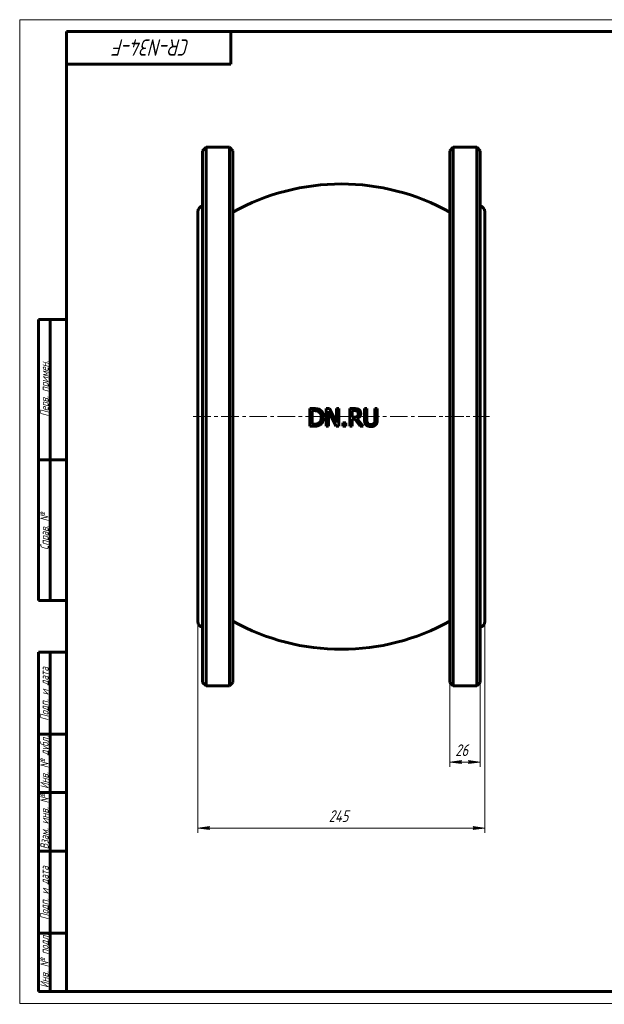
# Model space of a CAD drawing. Header units: millimetres. Extents: x 0 to 594, y 0 to 447.
# Tile 1 of 2: x 0 to 249, y 0 to 420. Entities that reach past the tile are written whole.
import ezdxf

# ---------------------------------------------------------------- set-up
doc = ezdxf.new("R2010")
doc.units = ezdxf.units.MM
for name, pattern in [('K5LT_AXLED', [12, 7.5, -1.5, 1.5, -1.5]), ('K5LT_BASIC', [0]), ('K5LT_THIN', [0])]:
    doc.linetypes.add(name, pattern=pattern)
doc.layers.add('Системный слой', color=7, linetype='Continuous')
doc.layers.add('Системный слой (1)', color=7, linetype='Continuous', true_color=0x6c6c6c)
doc.styles.add('KDIMTEXTSTYLE', font='txt', dxfattribs={"width": 0.96, "oblique": 15, "height": 5})
doc.styles.add('KTEXTSTYLE', font='txt', dxfattribs={"width": 0.96, "height": 5})
doc.dimstyles.new('KDIMSTYLE (0.50)', dxfattribs={"dimtxt": 5, "dimasz": 1, "dimexe": 2, "dimexo": 0, "dimgap": 1, "dimtad": 1, "dimlfac": 2, "dimtxsty": 'KDIMTEXTSTYLE', "dimsah": 1, "dimcen": 0, "dimdle": 1, "dimadec": 0, "dimazin": 0, "dimtfac": 0.667, "dimtmove": 0, "dimatfit": 3, "dimfxl": 1, "dimtvp": 1, "dimtolj": 1, "dimtzin": 0, "dimarcsym": 0})

# ---------------------------------------------------------------- blocks, each defined once
blk = doc.blocks.new('U0')
at = {"layer": 'Системный слой (1)', "color": 143, "linetype": 'K5LT_BASIC', "lineweight": 60, "true_color": 0x33acca}
for p, q in [((75.97, 338), (75.97, 250.5)), ((75.97, 250.5), (75.97, 163))]:
    blk.add_line(p, q, dxfattribs=at)
blk = doc.blocks.new('D0')
at = {"layer": 'Системный слой (1)'}
for points in [[(80.97, 74.2), (80.47, 74.86), (80.97, 75.52), (75.97, 74.86)], [(198.47, 74.86), (193.47, 75.52), (193.97, 74.86), (193.47, 74.2)]]:
    blk.add_hatch(color=7, dxfattribs=at).paths.add_polyline_path(points)
at = {"layer": 'Системный слой (1)', "color": 7, "linetype": 'K5LT_THIN', "lineweight": 18, "true_color": 0xffffff}
for p, q in [((75.97, 163), (75.97, 72.86)), ((198.47, 163), (198.47, 72.86)), ((75.97, 74.86), (80.97, 75.52)), ((80.97, 74.2), (75.97, 74.86)), ((80.97, 75.52), (80.47, 74.86)), ((80.47, 74.86), (80.97, 74.2)), ((193.97, 74.86), (193.47, 75.52)), ((193.47, 75.52), (198.47, 74.86)), ((198.47, 74.86), (193.47, 74.2)), ((193.47, 74.2), (193.97, 74.86))]:
    blk.add_line(p, q, dxfattribs=at)
blk.add_wipeout([(131.82, 75.86), (131.82, 83.24), (142.2, 83.24), (142.2, 75.86)]).dxf.layer = 'Системный слой (1)'
blk.add_line((75.97, 74.86), (198.47, 74.86), dxfattribs=at)
at = {"layer": 'Системный слой (1)', "color": 7, "insert": (131.82, 82.45), "char_height": 5, "attachment_point": 1, "style": 'KTEXTSTYLE'}
blk.add_mtext('\\fArial|b0|c204|p34;\\H5.0;\\W1.000;\\Q15;\\fGOST Type AU|b0|i0|c204|p34;\\Q15;\\W0.960;245', dxfattribs=at)
blk = doc.blocks.new('KDIMARROW_01')
at = {"layer": 'Системный слой'}
blk.add_hatch(color=0, dxfattribs=at).paths.add_polyline_path([(0, 0), (-5, 0.66), (-4.5, 0), (-5, -0.66)])
at = {"layer": 'Системный слой', "color": 0, "linetype": 'K5LT_THIN', "lineweight": 18}
for p, q in [((-4.5, 0), (-5, 0.66)), ((-5, 0.66), (0, 0)), ((0, 0), (-5, -0.66)), ((-5, -0.66), (-4.5, 0))]:
    blk.add_line(p, q, dxfattribs=at)
at = {"layer": 'Системный слой (1)', "color": 0, "linetype": 'K5LT_THIN', "lineweight": 18}
blk.add_line((401.43, 250.5), (400.93, 250.5), dxfattribs=at)
blk = doc.blocks.new('D1')
at = {"layer": 'Системный слой (1)', "color": 7, "linetype": 'K5LT_THIN', "lineweight": 18, "true_color": 0xffffff}
for p, q in [((183.47, 137), (183.47, 101.01)), ((196.47, 137), (196.47, 101.01))]:
    blk.add_line(p, q, dxfattribs=at)
blk.add_wipeout([(185.82, 104.01), (185.82, 111.39), (193.79, 111.39), (193.79, 104.01)]).dxf.layer = 'Системный слой (1)'
at = {"layer": 'Системный слой (1)'}
for points in [[(187.97, 103.01), (188.47, 103.66), (183.47, 103.01), (188.47, 102.35)], [(196.47, 103.01), (191.47, 103.66), (191.97, 103.01), (191.47, 102.35)]]:
    blk.add_hatch(color=7, dxfattribs=at).paths.add_polyline_path(points)
at = {"layer": 'Системный слой (1)', "color": 7, "linetype": 'K5LT_THIN', "lineweight": 18, "true_color": 0xffffff}
for p, q in [((183.47, 103.01), (188.47, 103.66)), ((188.47, 102.35), (183.47, 103.01)), ((183.47, 103.01), (196.47, 103.01)), ((188.47, 103.66), (187.97, 103.01)), ((187.97, 103.01), (188.47, 102.35)), ((191.97, 103.01), (191.47, 103.66)), ((191.47, 103.66), (196.47, 103.01)), ((196.47, 103.01), (191.47, 102.35)), ((191.47, 102.35), (191.97, 103.01))]:
    blk.add_line(p, q, dxfattribs=at)
at = {"layer": 'Системный слой (1)', "color": 7, "insert": (185.82, 110.59), "char_height": 5, "attachment_point": 1, "style": 'KTEXTSTYLE'}
blk.add_mtext('\\fArial|b0|c204|p34;\\H5.0;\\W1.000;\\Q15;\\fGOST Type AU|b0|i0|c204|p34;\\Q15;\\W0.960;26', dxfattribs=at)
blk = doc.blocks.new('U4')
at = {"color": 7, "linetype": 'K5LT_THIN', "lineweight": 18, "true_color": 0xffffff}
for p, q in [((0, 0), (0, 420)), ((0, 420), (594, 420)), ((594, 420), (594, 0)), ((404, 55), (469, 55)), ((404, 50), (469, 50)), ((404, 45), (469, 45)), ((543.96, 25), (543.96, 40)), ((548.98, 25), (548.98, 40)), ((404, 30), (469, 30)), ((404, 25), (469, 25)), ((404, 20), (469, 20)), ((404, 15), (469, 15)), ((404, 10), (469, 10)), ((594, 0), (0, 0))]:
    blk.add_line(p, q, dxfattribs=at)
at = {"color": 143, "linetype": 'K5LT_BASIC', "lineweight": 60, "true_color": 0x33acca}
for p, q in [((20, 5), (20, 415)), ((20, 415), (589, 415)), ((90, 415), (90, 401)), ((589, 415), (589, 5)), ((90, 401), (20, 401)), ((8, 172), (8, 292)), ((20, 292), (8, 292)), ((13, 172), (13, 292)), ((20, 232), (8, 232)), ((20, 172), (8, 172)), ((8, 5), (8, 150)), ((20, 150), (8, 150)), ((13, 5), (13, 150)), ((20, 115), (8, 115)), ((20, 90), (8, 90)), ((20, 65), (8, 65)), ((404, 60), (589, 60)), ((404, 5), (404, 60)), ((411, 35), (411, 60)), ((421, 5), (421, 60)), ((444, 5), (444, 60)), ((459, 5), (459, 60)), ((469, 5), (469, 60)), ((469, 45), (589, 45)), ((539, 5), (539, 45)), ((554, 25), (554, 45)), ((571, 25), (571, 45)), ((404, 40), (469, 40)), ((539, 40), (554, 40)), ((554, 40), (589, 40)), ((404, 35), (469, 35)), ((20, 30), (8, 30)), ((539, 25), (589, 25)), ((559.57, 20), (559.57, 25)), ((469, 20), (539, 20)), ((539, 20), (589, 20)), ((20, 5), (8, 5)), ((589, 5), (20, 5))]:
    blk.add_line(p, q, dxfattribs=at)
at = {"color": 7, "attachment_point": 1, "style": 'KTEXTSTYLE'}
for s, insert, char_height, rotation in [('\\fArial|b0|c204|p34;\\H5.0;\\W1.000;\\Q15;\\fGOST Type AU|b0|i0|c204|p34;\\Q15;\\W0.960;\\H7.00;CR-N34-F', (72.66, 404.64), 7, 180), ('\\fArial|b0|c204|p34;\\H5.0;\\W1.000;\\Q15;\\fGOST Type AU|b0|i0|c204|p34;\\Q15;\\W0.960;\\H3.50;Перв. примен.', (8.82, 250.52), 3.5, 90), ('\\fArial|b0|c204|p34;\\H5.0;\\W1.000;\\Q15;\\fGOST Type AU|b0|i0|c204|p34;\\Q15;\\W0.960;\\H3.50;Справ. №', (8.82, 193.63), 3.5, 90), ('\\fArial|b0|c204|p34;\\H5.0;\\W1.000;\\Q15;\\fGOST Type AU|b0|i0|c204|p34;\\Q15;\\W0.960;\\H3.50;Подп. и дата', (8.82, 120.66), 3.5, 90), ('\\fArial|b0|c204|p34;\\H5.0;\\W1.000;\\Q15;\\fGOST Type AU|b0|i0|c204|p34;\\Q15;\\W0.960;\\H3.50;Инв. № дубл.', (8.82, 91.57), 3.5, 90), ('\\fArial|b0|c204|p34;\\H5.0;\\W1.000;\\Q15;\\fGOST Type AU|b0|i0|c204|p34;\\Q15;\\W0.960;\\H3.50;Взам. инв. №', (8.82, 65.8), 3.5, 90), ('\\fArial|b0|c204|p34;\\H5.0;\\W1.000;\\Q15;\\fGOST Type AU|b0|i0|c204|p34;\\Q15;\\W0.960;\\H3.50;Подп. и дата', (8.82, 35.66), 3.5, 90), ('\\fArial|b0|c204|p34;\\H5.0;\\W1.000;\\Q15;\\fGOST Type AU|b0|i0|c204|p34;\\Q15;\\W0.960;\\H3.50;Инв. № подл.', (8.82, 6.57), 3.5, 90)]:
    blk.add_mtext(s, dxfattribs=dict(at, insert=insert, char_height=char_height, rotation=rotation))
for s, insert, char_height in [('\\fArial|b0|c204|p34;\\H5.0;\\W1.000;\\Q15;\\fGOST Type AU|b0|i0|c204|p34;\\Q15;\\W0.960;\\H7.00;CR-N34-F', (511.34, 55.86), 7), ('\\fArial|b0|c204|p34;\\H5.0;\\W1.000;\\Q15;\\fGOST Type AU|b0|i0|c204|p34;\\Q15;\\W0.960;\\H3.50;Лит.', (542.47, 44.18), 3.5), ('\\fArial|b0|c204|p34;\\H5.0;\\W1.000;\\Q15;\\fGOST Type AU|b0|i0|c204|p34;\\Q15;\\W0.960;\\H3.50;Масса', (556.58, 44.18), 3.5), ('\\fArial|b0|c204|p34;\\H5.0;\\W1.000;\\Q15;\\fGOST Type AU|b0|i0|c204|p34;\\Q15;\\W0.926;\\H3.50;Масштаб', (571.52, 44.18), 3.5), ('\\fArial|b0|c204|p34;\\H5.0;\\W1.000;\\Q15;\\fGOST Type AU|b0|i0|c204|p34;\\Q15;\\W0.786;\\H3.50;Изм.', (404.62, 39.18), 3.5), ('\\fArial|b0|c204|p34;\\H5.0;\\W1.000;\\Q15;\\fGOST Type AU|b0|i0|c204|p34;\\Q15;\\W0.800;\\H3.50;Лист', (411.61, 39.18), 3.5), ('\\fArial|b0|c204|p34;\\H5.0;\\W1.000;\\Q15;\\fGOST Type AU|b0|i0|c204|p34;\\Q15;\\W0.960;\\H3.50;№ докум.', (424.63, 39.18), 3.5), ('\\fArial|b0|c204|p34;\\H5.0;\\W1.000;\\Q15;\\fGOST Type AU|b0|i0|c204|p34;\\Q15;\\W0.960;\\H3.50;Подп.', (447.1, 39.18), 3.5), ('\\fArial|b0|c204|p34;\\H5.0;\\W1.000;\\Q15;\\fGOST Type AU|b0|i0|c204|p34;\\Q15;\\W0.800;\\H3.50;Дата', (459.61, 39.18), 3.5), ('\\fArial|b0|c204|p34;\\H5.0;\\W1.000;\\Q15;\\fGOST Type AU|b0|i0|c204|p34;\\Q15;\\W0.759;\\H7.00;Компенсатор резиновый', (469.78, 40.69), 7), ('\\fArial|b0|c204|p34;\\H5.0;\\W1.000;\\Q15;\\fGOST Type AU|b0|i0|c204|p34;\\Q15;\\W0.960;\\H3.50;Разраб.', (404.5, 34.18), 3.5), ('\\fArial|b0|c204|p34;\\H5.0;\\W1.000;\\Q15;\\fGOST Type AU|b0|i0|c204|p34;\\Q15;\\W0.960;30', (558.55, 34.9), 5), ('\\fArial|b0|c204|p34;\\H5.0;\\W1.000;\\Q15;\\fGOST Type AU|b0|i0|c204|p34;\\Q15;\\W0.960;{\\c16737820;1:2}', (575.92, 34.9), 5), ('\\fArial|b0|c204|p34;\\H5.0;\\W1.000;\\Q15;\\fGOST Type AU|b0|i0|c204|p34;\\Q15;\\W0.960;\\H7.00;DN.ru Ду300 Ру16', (471.98, 31.02), 7), ('\\fArial|b0|c204|p34;\\H5.0;\\W1.000;\\Q15;\\fGOST Type AU|b0|i0|c204|p34;\\Q15;\\W0.960;\\H3.50;Пров.', (404.5, 29.18), 3.5), ('\\fArial|b0|c204|p34;\\H5.0;\\W1.000;\\Q15;\\fGOST Type AU|b0|i0|c204|p34;\\Q15;\\W0.960;\\H3.50;Т.контр.', (404.5, 24.18), 3.5), ('\\fArial|b0|c204|p34;\\H5.0;\\W1.000;\\Q15;\\fGOST Type AU|b0|i0|c204|p34;\\Q15;\\W0.960;\\H3.50;Лист', (540.32, 24.18), 3.5), ('\\fArial|b0|c204|p34;\\H5.0;\\W1.000;\\Q15;\\fGOST Type AU|b0|i0|c204|p34;\\Q15;\\W0.960;\\H3.50;Листов', (561.36, 24.18), 3.5), ('\\fArial|b0|c204|p34;\\H5.0;\\W1.000;\\Q15;\\fGOST Type AU|b0|i0|c204|p34;\\Q15;\\W0.960;\\H3.50;1', (581.91, 24.18), 3.5), ('\\fArial|b0|c204|p34;\\H5.0;\\W1.000;\\Q15;\\fGOST Type AU|b0|i0|c204|p34;\\Q15;\\W0.960;\\H3.50;Н.контр.', (404.5, 14.18), 3.5), ('\\fArial|b0|c204|p34;\\H5.0;\\W1.000;\\Q15;\\fGOST Type AU|b0|i0|c204|p34;\\Q15;\\W0.960;\\H7.00;D140-02109', (482.35, 15.86), 7), ('\\fArial|b0|c204|p34;\\H5.0;\\W1.000;\\Q15;\\fGOST Type AU|b0|i0|c204|p34;\\Q15;\\W0.960;\\H7.00;DN.ru', (553.84, 15.86), 7), ('\\fArial|b0|c204|p34;\\H5.0;\\W1.000;\\Q15;\\fGOST Type AU|b0|i0|c204|p34;\\Q15;\\W0.960;\\H3.50;Утв.', (404.5, 9.18), 3.5), ('\\fArial|b0|c204|p34;\\H5.0;\\W1.000;\\Q15;\\fGOST Type AU|b0|i0|c204|p34;\\Q15;\\W0.960;\\H3.50;Копировал', (479.5, 4.18), 3.5), ('\\fArial|b0|c204|p34;\\H5.0;\\W1.000;\\Q15;\\fGOST Type AU|b0|i0|c204|p34;\\Q15;\\W0.960;\\H3.50;Формат', (549.5, 4.18), 3.5), ('\\fArial|b0|c204|p34;\\H5.0;\\W1.000;\\Q15;\\fGOST Type AU|b0|i0|c204|p34;\\Q15;\\W0.960;\\H3.50;A2', (569.5, 4.18), 3.5)]:
    blk.add_mtext(s, dxfattribs=dict(at, insert=insert, char_height=char_height))

msp = doc.modelspace()

# ---------------------------------------------------------------- linework, layer by layer
at = {"layer": 'Системный слой (1)', "color": 143, "linetype": 'K5LT_BASIC', "lineweight": 60, "true_color": 0x33acca}
for p, q in [((77.9739, 364.0044), (79.4739, 365.5044)), ((77.9739, 364.0044), (77.9739, 137.0044)), ((79.4739, 250.5044), (79.4739, 365.5044)), ((79.4739, 365.5044), (89.4739, 365.5044)), ((89.4739, 365.5044), (89.4739, 250.5044)), ((90.9739, 364.0044), (89.4739, 365.5044)), ((90.9739, 137.0044), (90.9739, 364.0044)), ((183.4739, 364.0044), (184.9739, 365.5044)), ((183.4739, 364.0044), (183.4739, 137.0044)), ((184.9739, 365.5044), (194.9739, 365.5044)), ((184.9739, 250.5044), (184.9739, 365.5044)), ((196.4739, 364.0044), (194.9739, 365.5044)), ((194.9739, 365.5044), (194.9739, 250.5044)), ((196.4739, 137.0044), (196.4739, 364.0044)), ((198.4739, 163.0044), (198.4739, 338.0044)), ((123.7788, 253.9364), (123.7788, 246.4364)), ((125.4866, 253.9364), (123.7788, 253.9364)), ((124.7755, 247.2995), (124.7755, 253.0734)), ((124.7755, 253.0734), (125.5353, 253.0734)), ((132.1904, 253.9364), (130.7743, 253.9364)), ((130.7743, 253.9364), (130.7743, 246.4364)), ((131.7042, 246.4364), (131.7042, 252.9032)), ((131.7042, 252.9032), (135.0227, 246.4364)), ((135.2111, 247.9984), (132.1904, 253.9364)), ((136.141, 253.9364), (135.2111, 253.9364)), ((135.2111, 253.9364), (135.2111, 247.9984)), ((136.141, 246.4364), (136.141, 253.9364)), ((142.7172, 253.9364), (140.7844, 253.9364)), ((140.7844, 253.9364), (140.7844, 246.4364)), ((141.7812, 250.2533), (141.7812, 253.0734)), ((141.7812, 253.0734), (142.7719, 253.0734)), ((148.09, 253.9364), (147.0932, 253.9364)), ((147.0932, 253.9364), (147.0932, 249.2565)), ((148.09, 249.2565), (148.09, 253.9364)), ((151.5239, 253.9364), (151.5239, 249.2322)), ((152.5207, 253.9364), (151.5239, 253.9364)), ((152.5207, 249.2565), (152.5207, 253.9364)), ((79.4739, 135.5044), (79.4739, 250.5044)), ((89.4739, 250.5044), (89.4739, 135.5044)), ((142.6564, 250.2533), (141.7812, 250.2533)), ((141.7812, 246.4364), (141.7812, 249.4206)), ((141.7812, 249.4206), (142.9238, 249.4206)), ((142.9238, 249.4206), (145.2942, 246.4364)), ((146.5887, 246.4364), (143.9206, 249.7002)), ((184.9739, 135.5044), (184.9739, 250.5044)), ((194.9739, 250.5044), (194.9739, 135.5044)), ((123.7788, 246.4364), (125.5049, 246.4364)), ((125.5353, 247.2995), (124.7755, 247.2995)), ((130.7743, 246.4364), (131.7042, 246.4364)), ((135.0227, 246.4364), (136.141, 246.4364)), ((137.8549, 247.8708), (137.8549, 246.4364)), ((139.0584, 247.8708), (137.8549, 247.8708)), ((137.8549, 246.4364), (139.0584, 246.4364)), ((139.0584, 246.4364), (139.0584, 247.8708)), ((140.7844, 246.4364), (141.7812, 246.4364)), ((145.2942, 246.4364), (146.5887, 246.4364)), ((77.9739, 137.0044), (79.4739, 135.5044)), ((79.4739, 135.5044), (89.4739, 135.5044)), ((90.9739, 137.0044), (89.4739, 135.5044)), ((183.4739, 137.0044), (184.9739, 135.5044)), ((184.9739, 135.5044), (194.9739, 135.5044)), ((196.4739, 137.0044), (194.9739, 135.5044))]:
    msp.add_line(p, q, dxfattribs=at)
at = {"layer": 'Системный слой (1)', "color": 30, "linetype": 'K5LT_AXLED', "lineweight": 18, "true_color": 0xff8000}
for p, q in [((73.9739, 250.5044), (190.0311, 250.5044)), ((181.4739, 250.5044), (200.4739, 250.5044))]:
    msp.add_line(p, q, dxfattribs=at)
at = {"layer": 'Системный слой (1)', "color": 143, "linetype": 'K5LT_BASIC', "lineweight": 60, "true_color": 0x33acca}
for centre, radius, start, end in [((137.2239, 254.8443), 95, 60.866767, 119.133233), ((78.4739, 338.0044), 2.5, 101.536959, 180), ((195.9739, 338.0044), 2.5, 0, 78.463041), ((78.4739, 163.0044), 2.5, 180, 258.463041), ((137.2239, 246.1645), 95, 240.866767, 299.133233), ((195.9739, 163.0044), 2.5, 281.536959, 0)]:
    msp.add_arc(centre, radius, start, end, dxfattribs=at)
for points, knots in [([(128.173, 253.3408), (127.9746, 253.4712), (127.7587, 253.5743), (127.162, 253.7942), (126.8441, 253.8445), (126.3242, 253.9197), (125.8838, 253.9364), (125.4866, 253.9364)], [0, 0, 0, 0, 0.14307384, 0.14307384, 0.38383836, 0.38383836, 1.14069017, 1.14069017, 1.14069017, 1.14069017]), ([(125.5353, 253.0734), (125.6203, 253.0734), (125.7008, 253.0721), (125.8574, 253.0672), (126.0187, 253.0593), (126.1596, 253.0468), (126.3094, 253.0303), (126.3825, 253.0202), (126.5294, 252.9961), (126.6003, 252.9817), (126.7114, 252.9556), (126.7565, 252.9437), (126.8114, 252.9282), (126.8245, 252.9244), (127.0757, 252.8496), (127.3021, 252.7504), (127.5166, 252.6236)], [-0.301191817, -0.301191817, -0.301191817, -0.301191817, -0.282353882, -0.282353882, -0.262556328, -0.240049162, -0.240049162, -0.21410438, -0.21410438, -0.182743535, -0.182743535, -0.15824885, -0.15824885, -0.150239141, -0.150239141, 0, 0, 0, 0]), ([(127.5166, 252.6236), (127.7151, 252.502), (127.8914, 252.3536), (128.1956, 251.996), (128.3159, 251.794), (128.4936, 251.3718), (128.553, 251.1571), (128.6353, 250.6933), (128.6532, 250.4417), (128.6532, 250.1925)], [-0.564554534, -0.564554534, -0.564554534, -0.564554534, -0.424537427, -0.424537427, -0.282687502, -0.282687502, -0.149511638, -0.149511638, 0, 0, 0, 0]), ([(129.6925, 250.1803), (129.6925, 250.5606), (129.6564, 250.9434), (129.4862, 251.6488), (129.3648, 251.959), (129.0663, 252.474), (128.9178, 252.6755), (128.5734, 253.0418), (128.382, 253.202), (128.173, 253.3408)], [0, 0, 0, 0, 0.228125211, 0.228125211, 0.435448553, 0.435448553, 0.587552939, 0.587552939, 0.739476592, 0.739476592, 0.739476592, 0.739476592]), ([(144.6256, 253.5414), (144.485, 253.6322), (144.3363, 253.7082), (144.1665, 253.7707), (144.1518, 253.776), (144.1182, 253.7875), (144.0992, 253.7938), (144.056, 253.8072), (144.0316, 253.8144), (143.9774, 253.8291), (143.9474, 253.8365), (143.8804, 253.8514), (143.8431, 253.8588), (143.8008, 253.8657), (143.7984, 253.8661), (143.7508, 253.8738), (143.7009, 253.881), (143.5782, 253.8962), (143.5028, 253.9041), (143.3252, 253.9186), (143.221, 253.9249), (143.019, 253.9327), (142.9269, 253.9349), (142.7918, 253.9362), (142.755, 253.9364), (142.7172, 253.9364)], [0, 0, 0, 0, 0.100598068, 0.100598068, 0.108784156, 0.108784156, 0.117241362, 0.117241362, 0.126198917, 0.126198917, 0.135533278, 0.135533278, 0.145554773, 0.145554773, 0.146154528, 0.146154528, 0.157414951, 0.157414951, 0.171226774, 0.171226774, 0.186534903, 0.186534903, 0.197777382, 0.197777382, 0.201843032, 0.201843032, 0.201843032, 0.201843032]), ([(142.7719, 253.0734), (142.8445, 253.0734), (142.9193, 253.072), (143.0648, 253.0657), (143.1356, 253.061), (143.2575, 253.049), (143.3092, 253.0426), (143.3961, 253.0293), (143.4322, 253.0229), (143.5062, 253.0078), (143.5446, 252.9986), (143.6178, 252.9782), (143.6525, 252.9672), (143.7841, 252.9199), (143.8767, 252.8749), (143.9631, 252.8181)], [-0.24739518, -0.24739518, -0.24739518, -0.24739518, -0.203148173, -0.203148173, -0.161697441, -0.161697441, -0.130635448, -0.130635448, -0.108228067, -0.108228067, -0.084046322, -0.084046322, -0.062090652, -0.062090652, 0, 0, 0, 0]), ([(143.9631, 252.8181), (144.0476, 252.7611), (144.1236, 252.694), (144.2094, 252.5897), (144.2281, 252.5643), (144.261, 252.5153), (144.2753, 252.4917), (144.3007, 252.4457), (144.3119, 252.4233), (144.3281, 252.3879), (144.334, 252.3743), (144.3743, 252.2763), (144.3987, 252.1881), (144.4302, 252.0072), (144.4372, 251.9144), (144.4372, 251.8213)], [-0.201485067, -0.201485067, -0.201485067, -0.201485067, -0.159386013, -0.159386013, -0.145722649, -0.145722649, -0.132567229, -0.132567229, -0.119417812, -0.119417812, -0.110915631, -0.110915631, -0.055808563, -0.055808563, 0, 0, 0, 0]), ([(145.4765, 251.9004), (145.4765, 252.0373), (145.4673, 252.1755), (145.4356, 252.3701), (145.4235, 252.4286), (145.3988, 252.5251), (145.3771, 252.5994), (145.3403, 252.7004), (145.2998, 252.7925), (145.2711, 252.8478), (145.2538, 252.8788), (145.2512, 252.8834), (145.2344, 252.9128), (145.2202, 252.9363), (145.1326, 253.0751), (145.0475, 253.1822), (144.8517, 253.3786), (144.743, 253.4655), (144.6256, 253.5414)], [0, 0, 0, 0, 0.08217658, 0.08217658, 0.11787334, 0.11787334, 0.14191331, 0.166492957, 0.191411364, 0.216832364, 0.216832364, 0.221320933, 0.221320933, 0.245661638, 0.245661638, 0.371944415, 0.371944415, 0.500297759, 0.500297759, 0.500297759, 0.500297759]), ([(128.6532, 250.1925), (128.6532, 249.8147), (128.6167, 249.4211), (128.4569, 248.8754), (128.3579, 248.6054), (128.0104, 248.1217), (127.8242, 247.9438), (127.6078, 247.7978)], [-0.756401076, -0.756401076, -0.756401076, -0.756401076, -0.358309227, -0.358309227, -0.157416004, -0.157416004, 0, 0, 0, 0]), ([(128.1609, 247.0381), (128.3573, 247.168), (128.5363, 247.3189), (128.8651, 247.6675), (129.0101, 247.8624), (129.29, 248.3283), (129.445, 248.6511), (129.6497, 249.4234), (129.6925, 249.8004), (129.6925, 250.1803)], [0, 0, 0, 0, 0.141983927, 0.141983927, 0.28854575, 0.28854575, 0.468740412, 0.468740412, 0.631982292, 0.631982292, 0.631982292, 0.631982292]), ([(144.0118, 250.6423), (143.9053, 250.5358), (143.7826, 250.4536), (143.6386, 250.3937), (143.6323, 250.3911), (143.6171, 250.3851), (143.5991, 250.3782), (143.5758, 250.3699), (143.5493, 250.361), (143.5197, 250.3516), (143.4839, 250.3418), (143.4538, 250.3344), (143.4428, 250.3318), (143.4066, 250.3238), (143.3524, 250.3125), (143.2887, 250.3014), (143.2309, 250.2924), (143.2065, 250.2889), (143.0079, 250.2626), (142.831, 250.2533), (142.6564, 250.2533)], [-0.797285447, -0.797285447, -0.797285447, -0.797285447, -0.273826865, -0.273826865, -0.254812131, -0.254812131, -0.235648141, -0.216247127, -0.216247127, -0.196705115, -0.176939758, -0.176939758, -0.166354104, -0.166354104, -0.143555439, -0.120414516, -0.120414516, -0.104922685, -0.104922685, 0, 0, 0, 0]), ([(143.9206, 249.7002), (144.1714, 249.7937), (144.4073, 249.9183), (144.8603, 250.2673), (145.0269, 250.4691), (145.2502, 250.8113), (145.3348, 251.0055), (145.4513, 251.4362), (145.4765, 251.6682), (145.4765, 251.9004)], [0, 0, 0, 0, 0.160897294, 0.160897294, 0.343677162, 0.343677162, 0.544634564, 0.544634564, 0.762489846, 0.762489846, 0.762489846, 0.762489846]), ([(144.4372, 251.8213), (144.4372, 251.7086), (144.4299, 251.5808), (144.4091, 251.4413), (144.4044, 251.4137), (144.3891, 251.3293), (144.3732, 251.2644), (144.3483, 251.1827), (144.3412, 251.1613), (144.3219, 251.1069), (144.3091, 251.0749), (144.2551, 250.9529), (144.1714, 250.8111), (144.0607, 250.6884), (144.0118, 250.6423)], [-0.230699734, -0.230699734, -0.230699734, -0.230699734, -0.178692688, -0.172327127, -0.165819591, -0.165819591, -0.132748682, -0.132748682, -0.120503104, -0.120503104, -0.100529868, -0.100529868, -0.040422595, 0, 0, 0, 0]), ([(147.0932, 249.2565), (147.0932, 248.6276), (147.1658, 248.1517), (147.3446, 247.6397), (147.4151, 247.4913), (147.5908, 247.2129), (147.6936, 247.0863), (147.8104, 246.9713)], [0, 0, 0, 0, 0.377383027, 0.377383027, 0.542876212, 0.542876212, 0.707552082, 0.707552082, 0.707552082, 0.707552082]), ([(148.4121, 247.7431), (148.3307, 247.8666), (148.2667, 247.9987), (148.215, 248.1531), (148.2099, 248.1691), (148.1986, 248.2061), (148.1925, 248.2274), (148.1793, 248.2776), (148.1721, 248.3071), (148.1624, 248.3529), (148.1596, 248.3669), (148.1467, 248.4347), (148.1366, 248.4966), (148.1214, 248.6166), (148.1157, 248.6692), (148.1062, 248.7783), (148.1023, 248.8339), (148.0961, 248.9482), (148.0938, 249.0062), (148.0908, 249.1273), (148.09, 249.1902), (148.09, 249.2565)], [0, 0, 0, 0, 0.08905354, 0.08905354, 0.097888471, 0.097888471, 0.107237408, 0.107237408, 0.117806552, 0.117806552, 0.122199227, 0.122199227, 0.138415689, 0.138415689, 0.149300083, 0.149300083, 0.159112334, 0.159112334, 0.168068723, 0.168068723, 0.176715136, 0.176715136, 0.176715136, 0.176715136]), ([(151.5239, 249.2322), (151.5239, 249.163), (151.523, 249.0977), (151.5194, 248.9705), (151.5166, 248.9092), (151.5092, 248.7874), (151.5044, 248.7279), (151.4904, 248.5879), (151.4803, 248.514), (151.4656, 248.4246), (151.4613, 248.4007), (151.4507, 248.3453), (151.4441, 248.315), (151.4311, 248.2617), (151.4249, 248.2384), (151.4134, 248.198), (151.408, 248.1806), (151.3999, 248.1552), (151.397, 248.1462), (151.347, 247.9979), (151.283, 247.8663), (151.2018, 247.7431)], [0, 0, 0, 0, 0.041533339, 0.041533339, 0.085689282, 0.085689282, 0.135367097, 0.135367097, 0.212684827, 0.212684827, 0.243584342, 0.243584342, 0.289045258, 0.289045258, 0.331080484, 0.331080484, 0.369747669, 0.369747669, 0.394325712, 0.394325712, 0.809185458, 0.809185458, 0.809185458, 0.809185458]), ([(151.8035, 246.9713), (151.9664, 247.1268), (152.0999, 247.3047), (152.2736, 247.6423), (152.3791, 247.8844), (152.5016, 248.617), (152.5207, 248.9421), (152.5207, 249.2565)], [0, 0, 0, 0, 0.135640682, 0.135640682, 0.228057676, 0.228057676, 0.295997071, 0.295997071, 0.295997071, 0.295997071]), ([(125.5049, 246.4364), (125.5974, 246.4364), (125.6859, 246.4374), (125.8578, 246.441), (125.9409, 246.4437), (126.1025, 246.4509), (126.2677, 246.4605), (126.4138, 246.4732), (126.566, 246.4888), (126.64, 246.4978), (126.8221, 246.5233), (126.9197, 246.5407), (127.0521, 246.5681), (127.0979, 246.5789), (127.18, 246.5999), (127.2488, 246.619), (127.3061, 246.6368), (127.3336, 246.6457), (127.3371, 246.6468), (127.6003, 246.7328), (127.8754, 246.8628), (128.1348, 247.0218), (128.1609, 247.0381)], [0, 0, 0, 0, 0.0559543, 0.0559543, 0.11379002, 0.11379002, 0.174173, 0.24160821, 0.24160821, 0.31679602, 0.31679602, 0.44240547, 0.44240547, 0.51629751, 0.51629751, 0.58596401, 0.64674839, 0.64674839, 0.6556305, 0.6556305, 1.33394846, 1.41015742, 1.41015742, 1.41015742, 1.41015742]), ([(127.6078, 247.7978), (127.4263, 247.6705), (127.2311, 247.5702), (126.919, 247.4599), (126.7071, 247.3926), (126.0789, 247.3126), (125.8038, 247.2995), (125.5353, 247.2995)], [-0.827153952, -0.827153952, -0.827153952, -0.827153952, -0.382497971, -0.382497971, -0.16235347, -0.16235347, 0, 0, 0, 0]), ([(147.8104, 246.9713), (147.9357, 246.8459), (148.0746, 246.7383), (148.3845, 246.5539), (148.5534, 246.4804), (149.0721, 246.3168), (149.4437, 246.2784), (149.8039, 246.2784)], [0, 0, 0, 0, 0.106919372, 0.106919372, 0.217912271, 0.217912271, 0.436566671, 0.436566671, 0.436566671, 0.436566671]), ([(149.8039, 247.1293), (149.6956, 247.1293), (149.5714, 247.1355), (149.4486, 247.1514), (149.3603, 247.1637), (149.287, 247.1777), (149.1903, 247.2024), (149.1642, 247.2096), (149.1084, 247.2267), (149.0787, 247.2366), (149.0191, 247.2587), (148.9893, 247.2707), (148.9233, 247.3003), (148.8868, 247.3183), (148.819, 247.356), (148.7878, 247.3749), (148.6739, 247.4512), (148.5498, 247.5577), (148.4488, 247.6875), (148.4121, 247.7431)], [-0.397039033, -0.397039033, -0.397039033, -0.397039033, -0.299479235, -0.286613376, -0.286613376, -0.219903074, -0.219903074, -0.196878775, -0.196878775, -0.172743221, -0.172743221, -0.14994063, -0.14994063, -0.123008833, -0.123008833, -0.100369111, -0.100369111, -0.040187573, 0, 0, 0, 0]), ([(151.2018, 247.7431), (151.1144, 247.6107), (151.0044, 247.5008), (150.7033, 247.2971), (150.5289, 247.2386), (150.2149, 247.1516), (150.0091, 247.1293), (149.8039, 247.1293)], [0, 0, 0, 0, 0.095387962, 0.095387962, 0.219280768, 0.219280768, 0.430813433, 0.430813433, 0.430813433, 0.430813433]), ([(149.8039, 246.2784), (150.0812, 246.2784), (150.3691, 246.2988), (150.8086, 246.3916), (151.0345, 246.4546), (151.4718, 246.6876), (151.6466, 246.817), (151.8035, 246.9713)], [0, 0, 0, 0, 0.167829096, 0.167829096, 0.271596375, 0.271596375, 0.354066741, 0.354066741, 0.354066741, 0.354066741])]:
    msp.add_open_spline(points, degree=3, knots=knots, dxfattribs=at)

# ---------------------------------------------------------------- block references
at = {"layer": 'Системный слой (1)'}
msp.add_blockref('U0', (0, 0), dxfattribs=at)

# ---------------------------------------------------------------- next in the draw order: dimensions: what is measured, and where the dimension line sits
at = {"layer": 'Системный слой (1)', "color": 7}
dim = msp.add_linear_dim(base=(75.9739, 74.8603), p1=(198.4739, 163.0044), p2=(75.9739, 163.0044), dimstyle='KDIMSTYLE (0.50)', override={"dimexo": 0, "dimpost": '\\fGOST Type AU|b0|c204|p34;\\H5.0;\\W0.960;\\Q15;<>', "dimblk1": 'KDIMARROW_01', "dimblk2": 'KDIMARROW_01', "dimse1": 0, "dimse2": 0, "dimclrt": 7, "dimtol": 1, "dimtp": 0, "dimtm": 0, "dimtdec": 5, "dimtolj": 1}, dxfattribs=at)
dim.commit()
dim.dimension.update_dxf_attribs({"geometry": 'D0', "text_midpoint": (137.2239, 74.8603), "dimtype": 160})

# ---------------------------------------------------------------- next in the draw order: dimensions: what is measured, and where the dimension line sits
dim = msp.add_linear_dim(base=(183.4739, 103.0055), p1=(196.4739, 137.0044), p2=(183.4739, 137.0044), dimstyle='KDIMSTYLE (0.50)', override={"dimexo": 0, "dimpost": '\\fGOST Type AU|b0|c204|p34;\\H5.0;\\W0.960;\\Q15;<>', "dimblk1": 'KDIMARROW_01', "dimblk2": 'KDIMARROW_01', "dimse1": 0, "dimse2": 0, "dimclrt": 7, "dimtol": 1, "dimtp": 0, "dimtm": 0, "dimtdec": 5, "dimtolj": 1}, dxfattribs=at)
dim.commit()
dim.dimension.update_dxf_attribs({"geometry": 'D1', "text_midpoint": (189.9739, 103.0055), "dimtype": 160})

# ---------------------------------------------------------------- next in the draw order: block references
msp.add_blockref('U4', (0, 0))

doc.saveas('drawing.dxf')
